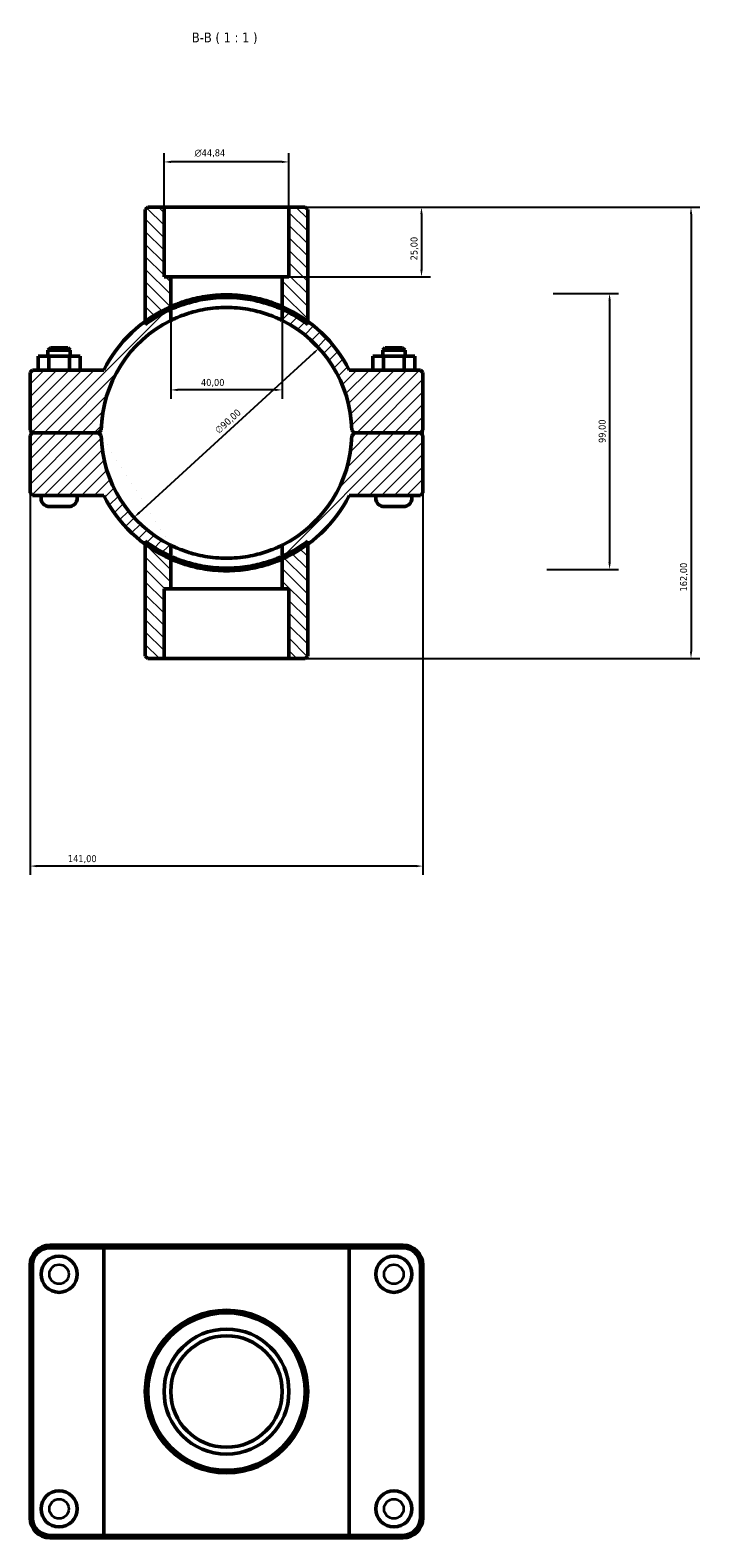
# Model space of a CAD drawing. Header units: millimetres. Extents: x 0 to 902, y -147 to 1184.
# Tile 4 of 4: x 356 to 596, y 643 to 1184. Entities that reach past the tile are written whole.
import ezdxf

# ---------------------------------------------------------------- set-up
doc = ezdxf.new("R2010")
doc.units = ezdxf.units.MM
for name, color, linetype, lineweight in [('Dimension (ISO)', 7, 'Continuous', 25), ('Hatch (ISO)', 7, 'Continuous', 18), ('Symbol (ISO)', 7, 'Continuous', 25), ('Visible (ISO)', 7, 'Continuous', 50), ('Visible Narrow (ISO)', 7, 'Continuous', 35)]:
    doc.layers.add(name, color=color, linetype=linetype, lineweight=lineweight)
doc.styles.add('Label Text (ISO)', font='tahoma.ttf')
doc.styles.add('Note Text (ISO)', font='tahoma.ttf')
doc.dimstyles.new('Default (ISO)', dxfattribs={"dimtxt": 2.5, "dimasz": 2.5, "dimexe": 3.175, "dimexo": 0, "dimgap": 0.762, "dimtad": 1, "dimrnd": 1e-08, "dimzin": 0, "dimtxsty": 'Note Text (ISO)', "dimcen": 0.09, "dimdle": 10, "dimclrd": 256, "dimclre": 256, "dimclrt": 232, "dimazin": 0, "dimtfac": 1.40208, "dimtmove": 0, "dimatfit": 3, "dimfxl": 1, "dimtolj": 1, "dimtzin": 0, "dimlwd": -1, "dimlwe": -1, "dimarcsym": 0})

# ---------------------------------------------------------------- blocks, each defined once
blk = doc.blocks.new('*D7')
at = {"layer": 'Defpoints', "color": 0, "transparency": 16777216}
for p in [(448.95, 1120.06), (446.53, 1095.06), (496.54, 1095.06)]:
    blk.add_point(p, dxfattribs=at)
at = {"layer": 'Dimension (ISO)', "transparency": 16777216}
for p, q in [((448.95, 1120.06), (499.72, 1120.06)), ((496.54, 1117.56), (496.54, 1097.56)), ((446.53, 1095.06), (499.72, 1095.06))]:
    blk.add_line(p, q, dxfattribs=at)
for points in [[(496.13, 1117.56), (496.96, 1117.56), (496.54, 1120.06)], [(496.13, 1097.56), (496.96, 1097.56), (496.54, 1095.06)]]:
    blk.add_solid(points, dxfattribs=at)
at = {"layer": 'Dimension (ISO)', "color": 232, "true_color": 0xca0064, "transparency": 16777216, "insert": (492.61, 1100.95), "char_height": 2.5, "attachment_point": 1, "rotation": 90, "style": 'Note Text (ISO)'}
blk.add_mtext('\\A1;25,00', dxfattribs=at)
blk = doc.blocks.new('*D8')
at = {"layer": 'Defpoints', "color": 0, "transparency": 16777216}
for p in [(404.11, 1136.27), (404.11, 1120.06), (448.95, 1120.06)]:
    blk.add_point(p, dxfattribs=at)
at = {"layer": 'Dimension (ISO)', "transparency": 16777216}
for p, q in [((404.11, 1120.06), (404.11, 1139.45)), ((446.45, 1136.27), (406.61, 1136.27)), ((448.95, 1120.06), (448.95, 1139.45))]:
    blk.add_line(p, q, dxfattribs=at)
for points in [[(406.61, 1136.69), (406.61, 1135.86), (404.11, 1136.27)], [(446.45, 1136.69), (446.45, 1135.86), (448.95, 1136.27)]]:
    blk.add_solid(points, dxfattribs=at)
at = {"layer": 'Dimension (ISO)', "color": 232, "true_color": 0xca0064, "transparency": 16777216, "insert": (415.04, 1140.8), "char_height": 2.5, "attachment_point": 1, "style": 'Note Text (ISO)'}
blk.add_mtext('\\A1;\\fAIGDT|b0|i0;\\H2.5000;\\ln\\fTahoma|b0|i0;\\H2.5000;44,84', dxfattribs=at)
blk = doc.blocks.new('*D9')
at = {"layer": 'Defpoints', "color": 0, "transparency": 16777216}
for p in [(459.74, 1069.43), (393.33, 1008.69)]:
    blk.add_point(p, dxfattribs=at)
at = {"layer": 'Dimension (ISO)', "transparency": 16777216}
blk.add_line((395.17, 1010.37), (457.89, 1067.75), dxfattribs=at)
blk.add_arc((426.53, 1039.06), 45, 38.4073, 63.6129, dxfattribs=at)
for points in [[(457.61, 1068.05), (458.17, 1067.44), (459.74, 1069.43)], [(394.89, 1010.68), (395.45, 1010.07), (393.33, 1008.69)]]:
    blk.add_solid(points, dxfattribs=at)
at = {"layer": 'Dimension (ISO)', "color": 232, "true_color": 0xca0064, "transparency": 16777216, "insert": (422.13, 1040.42), "char_height": 2.5, "attachment_point": 1, "rotation": 42.4497, "style": 'Note Text (ISO)'}
blk.add_mtext('\\A1;∅90,00', dxfattribs=at)
blk = doc.blocks.new('*D10')
at = {"layer": 'Defpoints', "color": 0, "transparency": 16777216}
for p in [(543.85, 1089.06), (541.53, 990.06), (564.08, 990.06)]:
    blk.add_point(p, dxfattribs=at)
at = {"layer": 'Dimension (ISO)', "transparency": 16777216}
for p, q in [((543.85, 1089.06), (567.26, 1089.06)), ((564.08, 1086.56), (564.08, 992.56)), ((541.53, 990.06), (567.26, 990.06))]:
    blk.add_line(p, q, dxfattribs=at)
for points in [[(563.66, 1086.56), (564.5, 1086.56), (564.08, 1089.06)], [(563.66, 992.56), (564.5, 992.56), (564.08, 990.06)]]:
    blk.add_solid(points, dxfattribs=at)
at = {"layer": 'Dimension (ISO)', "color": 232, "true_color": 0xca0064, "transparency": 16777216, "insert": (560.15, 1035.41), "char_height": 2.5, "attachment_point": 1, "rotation": 90, "style": 'Note Text (ISO)'}
blk.add_mtext('\\A1;99,00', dxfattribs=at)
blk = doc.blocks.new('*D11')
at = {"layer": 'Defpoints', "color": 0, "transparency": 16777216}
for p in [(406.53, 1083.35), (446.53, 1083.35), (406.53, 1054.45)]:
    blk.add_point(p, dxfattribs=at)
at = {"layer": 'Dimension (ISO)', "transparency": 16777216}
for p, q in [((406.53, 1083.35), (406.53, 1051.28)), ((446.53, 1083.35), (446.53, 1051.28)), ((444.03, 1054.45), (409.03, 1054.45))]:
    blk.add_line(p, q, dxfattribs=at)
for points in [[(409.03, 1054.87), (409.03, 1054.04), (406.53, 1054.45)], [(444.03, 1054.87), (444.03, 1054.04), (446.53, 1054.45)]]:
    blk.add_solid(points, dxfattribs=at)
at = {"layer": 'Dimension (ISO)', "color": 232, "true_color": 0xca0064, "transparency": 16777216, "insert": (417.36, 1058.39), "char_height": 2.5, "attachment_point": 1, "style": 'Note Text (ISO)'}
blk.add_mtext('\\A1;40,00', dxfattribs=at)
blk = doc.blocks.new('*D12')
at = {"layer": 'Defpoints', "color": 0, "transparency": 16777216}
for p in [(448.95, 1120.06), (448.95, 958.06), (593.32, 958.06)]:
    blk.add_point(p, dxfattribs=at)
at = {"layer": 'Dimension (ISO)', "transparency": 16777216}
for p, q in [((448.95, 1120.06), (596.49, 1120.06)), ((593.32, 1117.56), (593.32, 960.56)), ((448.95, 958.06), (596.49, 958.06))]:
    blk.add_line(p, q, dxfattribs=at)
for points in [[(592.9, 1117.56), (593.73, 1117.56), (593.32, 1120.06)], [(592.9, 960.56), (593.73, 960.56), (593.32, 958.06)]]:
    blk.add_solid(points, dxfattribs=at)
at = {"layer": 'Dimension (ISO)', "color": 232, "true_color": 0xca0064, "transparency": 16777216, "insert": (589.38, 982.11), "char_height": 2.5, "attachment_point": 1, "rotation": 90, "style": 'Note Text (ISO)'}
blk.add_mtext('\\A1;162,00', dxfattribs=at)
blk = doc.blocks.new('*D13')
at = {"layer": 'Defpoints', "color": 0, "transparency": 16777216}
for p in [(356.03, 1040.01), (497.03, 1040.01), (356.03, 883.57)]:
    blk.add_point(p, dxfattribs=at)
at = {"layer": 'Dimension (ISO)', "transparency": 16777216}
for p, q in [((356.03, 1040.01), (356.03, 880.4)), ((497.03, 1040.01), (497.03, 880.4)), ((494.53, 883.57), (358.53, 883.57))]:
    blk.add_line(p, q, dxfattribs=at)
for points in [[(358.53, 883.99), (358.53, 883.15), (356.03, 883.57)], [(494.53, 883.99), (494.53, 883.15), (497.03, 883.57)]]:
    blk.add_solid(points, dxfattribs=at)
at = {"layer": 'Dimension (ISO)', "color": 232, "true_color": 0xca0064, "transparency": 16777216, "insert": (369.58, 887.5), "char_height": 2.5, "attachment_point": 1, "style": 'Note Text (ISO)'}
blk.add_mtext('\\A1;141,00', dxfattribs=at)

msp = doc.modelspace()

# ---------------------------------------------------------------- hatches: boundary and pattern name
at = {"layer": 'Hatch (ISO)'}
h = msp.add_hatch(dxfattribs=at)
h.set_pattern_fill('ANSI31', color=256, scale=25.4, angle=90.00021, style=0)
h.set_pattern_definition([(135.0002, (0, 0), (-2.245056, -2.245072), [])])
edge = h.paths.add_edge_path()
edge.add_line((404.109, 1095.061), (404.109, 1120.061))
edge.add_line((404.109, 1120.061), (398.282, 1120.061))
edge.add_line((398.282, 1120.061), (397.382, 1119.161))
edge.add_line((397.382, 1119.161), (397.382, 1079.068))
edge.add_line((397.382, 1079.068), (397.382, 1077.949))
edge.add_ellipse((426.531, 1039.061), major_axis=(-29.149, 38.888), ratio=1, start_angle=347.44646, end_angle=360, ccw=False)
edge.add_line((406.531, 1083.355), (406.531, 1095.061))
edge.add_line((406.531, 1095.061), (404.109, 1095.061))
edge = h.paths.add_edge_path()
edge.add_line((448.954, 1120.061), (448.954, 1095.061))
edge.add_line((448.954, 1095.061), (446.531, 1095.061))
edge.add_line((446.531, 1095.061), (446.531, 1083.355))
edge.add_ellipse((426.531, 1039.061), major_axis=(20, 44.294), ratio=1, start_angle=347.44646, end_angle=360, ccw=False)
edge.add_line((455.68, 1077.949), (455.68, 1079.068))
edge.add_line((455.68, 1079.068), (455.68, 1119.161))
edge.add_line((455.68, 1119.161), (454.78, 1120.061))
edge.add_line((454.78, 1120.061), (448.954, 1120.061))
edge = h.paths.add_edge_path()
edge.add_line((406.531, 983.061), (406.531, 994.767))
edge.add_ellipse((426.531, 1039.061), major_axis=(-20, -44.294), ratio=1, start_angle=347.44646, end_angle=360, ccw=False)
edge.add_line((397.382, 1000.173), (397.382, 999.054))
edge.add_line((397.382, 999.054), (397.382, 958.961))
edge.add_line((397.382, 958.961), (398.282, 958.061))
edge.add_line((398.282, 958.061), (404.109, 958.061))
edge.add_line((404.109, 958.061), (404.109, 983.061))
edge.add_line((404.109, 983.061), (406.531, 983.061))
edge = h.paths.add_edge_path()
edge.add_line((446.531, 994.767), (446.531, 983.061))
edge.add_line((446.531, 983.061), (448.954, 983.061))
edge.add_line((448.954, 983.061), (448.954, 958.061))
edge.add_line((448.954, 958.061), (454.78, 958.061))
edge.add_line((454.78, 958.061), (455.68, 958.961))
edge.add_line((455.68, 958.961), (455.68, 999.054))
edge.add_line((455.68, 999.054), (455.68, 1000.173))
edge.add_ellipse((426.531, 1039.061), major_axis=(29.149, -38.888), ratio=1, start_angle=347.44646, end_angle=360, ccw=False)
h = msp.add_hatch(dxfattribs=at)
h.set_pattern_fill('ANSI31', color=256, scale=25.4, style=0)
h.set_pattern_definition([(45, (0, 0), (-2.245064, 2.245064), [])])
edge = h.paths.add_edge_path()
edge.add_line((497.031, 1038.111), (496.131, 1039.011))
edge.add_line((496.131, 1039.011), (472.431, 1039.011))
edge.add_line((472.431, 1039.011), (471.521, 1038.111))
edge.add_ellipse((426.531, 1039.061), major_axis=(44.99, -0.95), ratio=1, start_angle=297.5974, end_angle=360, ccw=False)
edge.add_line((446.531, 998.749), (446.531, 993.781))
edge.add_ellipse((426.531, 1039.061), major_axis=(20, -45.28), ratio=1, start_angle=0, end_angle=12.24612)
edge.add_ellipse((426.531, 1039.061), major_axis=(29.149, -40.007), ratio=1, start_angle=0, end_angle=26.88718)
edge.add_line((470.622, 1016.561), (496.131, 1016.561))
edge.add_line((496.131, 1016.561), (497.031, 1017.461))
edge.add_line((497.031, 1017.461), (497.031, 1038.111))
edge = h.paths.add_edge_path()
edge.add_line((356.931, 1039.011), (356.031, 1038.111))
edge.add_line((356.031, 1038.111), (356.031, 1017.461))
edge.add_line((356.031, 1017.461), (356.931, 1016.561))
edge.add_line((356.931, 1016.561), (382.44, 1016.561))
edge.add_ellipse((426.531, 1039.061), major_axis=(-44.091, -22.5), ratio=1, start_angle=0, end_angle=26.88718)
edge.add_ellipse((426.531, 1039.061), major_axis=(-29.149, -40.007), ratio=1, start_angle=0, end_angle=12.24612)
edge.add_line((406.531, 993.781), (406.531, 998.749))
edge.add_ellipse((426.531, 1039.061), major_axis=(-20, -40.311), ratio=1, start_angle=297.5974, end_angle=360, ccw=False)
edge.add_line((381.541, 1038.111), (380.631, 1039.011))
edge.add_line((380.631, 1039.011), (356.931, 1039.011))
edge = h.paths.add_edge_path()
edge.add_line((496.131, 1039.111), (497.031, 1040.011))
edge.add_line((497.031, 1040.011), (497.031, 1060.661))
edge.add_line((497.031, 1060.661), (496.131, 1061.561))
edge.add_line((496.131, 1061.561), (470.622, 1061.561))
edge.add_ellipse((426.531, 1039.061), major_axis=(44.091, 22.5), ratio=1, start_angle=0, end_angle=26.88718)
edge.add_ellipse((426.531, 1039.061), major_axis=(29.149, 40.007), ratio=1, start_angle=0, end_angle=12.24612)
edge.add_line((446.531, 1084.34), (446.531, 1079.372))
edge.add_ellipse((426.531, 1039.061), major_axis=(20, 40.311), ratio=1, start_angle=297.5974, end_angle=360, ccw=False)
edge.add_line((471.521, 1040.011), (472.431, 1039.111))
edge.add_line((472.431, 1039.111), (496.131, 1039.111))
edge = h.paths.add_edge_path()
edge.add_line((356.031, 1040.011), (356.931, 1039.111))
edge.add_line((356.931, 1039.111), (380.631, 1039.111))
edge.add_line((380.631, 1039.111), (381.541, 1040.011))
edge.add_ellipse((426.531, 1039.061), major_axis=(-44.99, 0.95), ratio=1, start_angle=297.5974, end_angle=360, ccw=False)
edge.add_line((406.531, 1079.372), (406.531, 1084.34))
edge.add_ellipse((426.531, 1039.061), major_axis=(-20, 45.28), ratio=1, start_angle=0, end_angle=12.24612)
edge.add_ellipse((426.531, 1039.061), major_axis=(-29.149, 40.007), ratio=1, start_angle=0, end_angle=26.88718)
edge.add_line((382.44, 1061.561), (356.931, 1061.561))
edge.add_line((356.931, 1061.561), (356.031, 1060.661))
edge.add_line((356.031, 1060.661), (356.031, 1040.011))

# ---------------------------------------------------------------- linework, layer by layer
at = {"layer": 'Visible (ISO)'}
for p, q in [((398.282, 1120.061), (397.382, 1119.161)), ((404.109, 1120.061), (398.282, 1120.061)), ((404.109, 1095.061), (404.109, 1120.061)), ((404.109, 1120.061), (448.954, 1120.061)), ((448.954, 1120.061), (448.954, 1095.061)), ((454.78, 1120.061), (448.954, 1120.061)), ((455.68, 1119.161), (454.78, 1120.061)), ((397.382, 1119.161), (397.382, 1077.949)), ((455.68, 1077.949), (455.68, 1119.161)), ((406.531, 1095.061), (404.109, 1095.061)), ((406.531, 1083.355), (406.531, 1095.061)), ((406.531, 1095.061), (446.531, 1095.061)), ((448.954, 1095.061), (446.531, 1095.061)), ((446.531, 1095.061), (446.531, 1083.355)), ((406.531, 1079.372), (406.531, 1084.34)), ((446.531, 1084.34), (446.531, 1079.372)), ((358.926, 1066.561), (362.713, 1066.561)), ((358.926, 1061.561), (358.926, 1066.561)), ((363.331, 1069.561), (362.431, 1068.661)), ((370.431, 1068.661), (362.431, 1068.661)), ((362.431, 1066.561), (362.431, 1068.661)), ((362.713, 1066.561), (370.219, 1066.561)), ((362.713, 1061.561), (362.713, 1066.561)), ((363.331, 1069.561), (369.531, 1069.561)), ((369.531, 1069.561), (370.431, 1068.661)), ((370.219, 1066.561), (373.937, 1066.561)), ((370.219, 1061.561), (370.219, 1066.561)), ((370.431, 1066.561), (370.431, 1068.661)), ((373.937, 1061.561), (373.937, 1066.561)), ((482.844, 1066.561), (479.126, 1066.561)), ((479.126, 1061.561), (479.126, 1066.561)), ((483.531, 1069.561), (482.631, 1068.661)), ((482.631, 1068.661), (490.631, 1068.661)), ((482.631, 1068.661), (482.631, 1066.561)), ((482.844, 1061.561), (482.844, 1066.561)), ((490.349, 1066.561), (482.844, 1066.561)), ((489.731, 1069.561), (483.531, 1069.561)), ((489.731, 1069.561), (490.631, 1068.661)), ((490.349, 1061.561), (490.349, 1066.561)), ((494.137, 1066.561), (490.349, 1066.561)), ((490.631, 1068.661), (490.631, 1066.561)), ((494.137, 1061.561), (494.137, 1066.561)), ((356.931, 1061.561), (356.031, 1060.661)), ((356.031, 1060.661), (356.031, 1040.011)), ((382.44, 1061.561), (356.931, 1061.561)), ((496.131, 1061.561), (470.622, 1061.561)), ((497.031, 1060.661), (496.131, 1061.561)), ((497.031, 1040.011), (497.031, 1060.661)), ((356.031, 1040.011), (356.931, 1039.111)), ((356.931, 1039.011), (356.031, 1038.111)), ((356.931, 1039.111), (380.631, 1039.111)), ((380.631, 1039.011), (356.931, 1039.011)), ((359.931, 1039.011), (359.931, 1039.111)), ((372.931, 1039.011), (372.931, 1039.111)), ((380.631, 1039.111), (381.541, 1040.011)), ((381.541, 1038.111), (380.631, 1039.011)), ((471.521, 1040.011), (472.431, 1039.111)), ((472.431, 1039.011), (471.521, 1038.111)), ((472.431, 1039.111), (496.131, 1039.111)), ((496.131, 1039.011), (472.431, 1039.011)), ((480.131, 1039.111), (480.131, 1039.011)), ((493.131, 1039.111), (493.131, 1039.011)), ((496.131, 1039.111), (497.031, 1040.011)), ((497.031, 1038.111), (496.131, 1039.011)), ((356.031, 1038.111), (356.031, 1017.461)), ((497.031, 1017.461), (497.031, 1038.111)), ((356.031, 1017.461), (356.931, 1016.561)), ((496.131, 1016.561), (497.031, 1017.461)), ((356.931, 1016.561), (382.44, 1016.561)), ((359.931, 1015.561), (359.931, 1016.561)), ((369.931, 1012.561), (362.931, 1012.561)), ((372.931, 1015.561), (372.931, 1016.561)), ((470.622, 1016.561), (496.131, 1016.561)), ((480.131, 1016.561), (480.131, 1015.561)), ((483.131, 1012.561), (490.131, 1012.561)), ((493.131, 1016.561), (493.131, 1015.561)), ((397.382, 1000.173), (397.382, 958.961)), ((406.531, 993.781), (406.531, 998.749)), ((446.531, 998.749), (446.531, 993.781)), ((455.68, 958.961), (455.68, 1000.173)), ((406.531, 983.061), (406.531, 994.767)), ((446.531, 994.767), (446.531, 983.061)), ((404.109, 958.061), (404.109, 983.061)), ((404.109, 983.061), (406.531, 983.061)), ((446.531, 983.061), (406.531, 983.061)), ((446.531, 983.061), (448.954, 983.061)), ((448.954, 983.061), (448.954, 958.061)), ((397.382, 958.961), (398.282, 958.061)), ((398.282, 958.061), (404.109, 958.061)), ((448.954, 958.061), (404.109, 958.061)), ((448.954, 958.061), (454.78, 958.061)), ((454.78, 958.061), (455.68, 958.961)), ((382.995, 747.501), (363.081, 747.501)), ((382.995, 747.501), (470.067, 747.501)), ((489.981, 747.501), (470.067, 747.501)), ((363.081, 746.601), (382.44, 746.601)), ((470.622, 746.601), (382.44, 746.601)), ((382.44, 643.401), (382.44, 746.601)), ((470.622, 746.601), (489.981, 746.601)), ((470.622, 643.401), (470.622, 746.601)), ((356.031, 740.451), (356.031, 649.551)), ((356.931, 649.551), (356.931, 740.451)), ((496.131, 740.451), (496.131, 649.551)), ((497.031, 649.551), (497.031, 740.451)), ((382.44, 643.401), (363.081, 643.401)), ((363.081, 642.501), (382.995, 642.501)), ((382.44, 643.401), (470.622, 643.401)), ((470.067, 642.501), (382.995, 642.501)), ((470.067, 642.501), (489.981, 642.501)), ((489.981, 643.401), (470.622, 643.401))]:
    msp.add_line(p, q, dxfattribs=at)
for centre, radius in [((366.431, 737.101), 6.5), ((486.631, 737.101), 6.5), ((426.531, 695.001), 29.149), ((426.531, 695.001), 28.249), ((426.531, 695.001), 22.422), ((426.531, 695.001), 20), ((366.431, 652.901), 6.5), ((486.631, 652.901), 6.5)]:
    msp.add_circle(centre, radius, dxfattribs=at)
for centre, radius, start, end in [((426.531, 1039.061), 49.5, 113.83101, 152.96431), ((426.531, 1039.061), 48.6, 114.30052, 126.85406), ((426.531, 1039.061), 49.5, 27.03569, 66.16899), ((426.531, 1039.061), 48.6, 53.14594, 65.69948), ((426.531, 1039.061), 45, 116.3878, 178.7904), ((426.531, 1039.061), 45, 1.2096, 63.6122), ((426.531, 1039.061), 45, 181.2096, 243.6122), ((426.531, 1039.061), 45, 296.3878, 358.7904), ((362.931, 1015.561), 3, 180, 270), ((369.931, 1015.561), 3, 270, 0), ((426.531, 1039.061), 49.5, 207.03569, 246.16899), ((426.531, 1039.061), 49.5, 293.83101, 332.96431), ((483.131, 1015.561), 3, 180, 270), ((490.131, 1015.561), 3, 270, 0), ((426.531, 1039.061), 48.6, 233.14594, 245.69948), ((426.531, 1039.061), 48.6, 294.30052, 306.85406), ((363.081, 740.451), 7.05, 90, 180), ((489.981, 740.451), 7.05, 0, 90), ((363.081, 740.451), 6.15, 90, 180), ((489.981, 740.451), 6.15, 0, 90), ((363.081, 649.551), 7.05, 180, 270), ((363.081, 649.551), 6.15, 180, 270), ((489.981, 649.551), 7.05, 270, 0), ((489.981, 649.551), 6.15, 270, 0)]:
    msp.add_arc(centre, radius, start, end, dxfattribs=at)
for points, knots in [([(406.531, 1084.34), (406.531, 1084.34), (406.655, 1084.396), (407.168, 1084.617), (407.558, 1084.784), (408.583, 1085.195), (409.218, 1085.441), (410.681, 1085.961), (411.509, 1086.235), (413.268, 1086.76), (414.263, 1087.029), (416.432, 1087.532), (417.608, 1087.766), (420.067, 1088.153), (421.354, 1088.306), (423.951, 1088.511), (425.26, 1088.561), (427.802, 1088.561), (429.112, 1088.511), (431.708, 1088.306), (432.995, 1088.153), (435.455, 1087.766), (436.63, 1087.532), (438.8, 1087.029), (439.794, 1086.76), (441.554, 1086.235), (442.381, 1085.961), (443.844, 1085.441), (444.48, 1085.195), (445.504, 1084.784), (445.894, 1084.617), (446.408, 1084.396), (446.531, 1084.34), (446.531, 1084.34)], [6.1034929, 6.1034929, 6.1034929, 6.1034929, 6.4851629, 6.4851629, 6.8668329, 6.8668329, 7.2485029, 7.2485029, 7.6301728, 7.6301728, 8.0114395, 8.0114395, 8.3927061, 8.3927061, 8.7739728, 8.7739728, 9.1552394, 9.1552394, 9.536506, 9.536506, 9.9177727, 9.9177727, 10.2990393, 10.2990393, 10.680306, 10.680306, 11.061976, 11.061976, 11.4436459, 11.4436459, 11.8253159, 11.8253159, 12.2069859, 12.2069859, 12.2069859, 12.2069859]), ([(406.531, 1083.355), (406.531, 1083.355), (406.655, 1083.411), (407.168, 1083.638), (407.559, 1083.808), (408.583, 1084.229), (409.219, 1084.479), (410.682, 1085.01), (411.509, 1085.29), (413.268, 1085.825), (414.262, 1086.1), (416.431, 1086.613), (417.606, 1086.85), (420.066, 1087.245), (421.353, 1087.402), (423.95, 1087.61), (425.26, 1087.661), (427.803, 1087.661), (429.113, 1087.61), (431.71, 1087.402), (432.997, 1087.245), (435.456, 1086.85), (436.632, 1086.613), (438.801, 1086.1), (439.794, 1085.825), (441.553, 1085.29), (442.381, 1085.01), (443.844, 1084.479), (444.479, 1084.229), (445.504, 1083.808), (445.894, 1083.638), (446.408, 1083.411), (446.531, 1083.355), (446.531, 1083.355)], [0, 0, 0, 0, 0.3818826, 0.3818826, 0.7637652, 0.7637652, 1.1456478, 1.1456478, 1.5275304, 1.5275304, 1.9089759, 1.9089759, 2.2904214, 2.2904214, 2.6718669, 2.6718669, 3.0533123, 3.0533123, 3.4347578, 3.4347578, 3.8162033, 3.8162033, 4.1976488, 4.1976488, 4.5790943, 4.5790943, 4.9609769, 4.9609769, 5.3428595, 5.3428595, 5.7247421, 5.7247421, 6.1066247, 6.1066247, 6.1066247, 6.1066247]), ([(446.531, 1079.372), (446.531, 1079.372), (446.407, 1079.434), (445.892, 1079.684), (445.501, 1079.871), (444.476, 1080.332), (443.84, 1080.606), (442.379, 1081.185), (441.552, 1081.49), (439.796, 1082.071), (438.804, 1082.369), (436.638, 1082.925), (435.463, 1083.183), (433.004, 1083.61), (431.717, 1083.78), (429.118, 1084.005), (427.805, 1084.061), (425.257, 1084.061), (423.945, 1084.005), (421.345, 1083.78), (420.058, 1083.61), (417.599, 1083.183), (416.425, 1082.925), (414.258, 1082.369), (413.266, 1082.071), (411.51, 1081.49), (410.684, 1081.185), (409.222, 1080.606), (408.587, 1080.332), (407.561, 1079.871), (407.171, 1079.684), (406.655, 1079.434), (406.531, 1079.372), (406.531, 1079.372)], [0, 0, 0, 0, 0.3828937, 0.3828937, 0.7657874, 0.7657874, 1.1486811, 1.1486811, 1.5315747, 1.5315747, 1.9138538, 1.9138538, 2.2961329, 2.2961329, 2.6784119, 2.6784119, 3.060691, 3.060691, 3.4429701, 3.4429701, 3.8252492, 3.8252492, 4.2075282, 4.2075282, 4.5898073, 4.5898073, 4.972701, 4.972701, 5.3555947, 5.3555947, 5.7384883, 5.7384883, 6.121382, 6.121382, 6.121382, 6.121382]), ([(406.531, 998.749), (406.531, 998.749), (406.655, 998.687), (407.171, 998.438), (407.561, 998.251), (408.587, 997.789), (409.222, 997.515), (410.684, 996.936), (411.51, 996.632), (413.266, 996.05), (414.258, 995.752), (416.425, 995.196), (417.599, 994.938), (420.058, 994.511), (421.345, 994.342), (423.945, 994.116), (425.257, 994.061), (427.805, 994.061), (429.118, 994.116), (431.717, 994.342), (433.004, 994.511), (435.463, 994.938), (436.638, 995.196), (438.804, 995.752), (439.796, 996.05), (441.552, 996.632), (442.379, 996.936), (443.84, 997.515), (444.476, 997.789), (445.501, 998.251), (445.892, 998.438), (446.407, 998.687), (446.531, 998.749), (446.531, 998.749)], [0, 0, 0, 0, 0.3828937, 0.3828937, 0.7657874, 0.7657874, 1.1486811, 1.1486811, 1.5315747, 1.5315747, 1.9138538, 1.9138538, 2.2961329, 2.2961329, 2.6784119, 2.6784119, 3.060691, 3.060691, 3.4429701, 3.4429701, 3.8252492, 3.8252492, 4.2075282, 4.2075282, 4.5898073, 4.5898073, 4.972701, 4.972701, 5.3555947, 5.3555947, 5.7384883, 5.7384883, 6.121382, 6.121382, 6.121382, 6.121382]), ([(406.531, 994.767), (406.531, 994.767), (406.655, 994.71), (407.168, 994.484), (407.559, 994.314), (408.583, 993.893), (409.219, 993.642), (410.682, 993.111), (411.509, 992.831), (413.268, 992.297), (414.262, 992.022), (416.431, 991.509), (417.606, 991.271), (420.066, 990.877), (421.353, 990.72), (423.95, 990.512), (425.26, 990.461), (427.803, 990.461), (429.113, 990.512), (431.71, 990.72), (432.997, 990.877), (435.456, 991.271), (436.632, 991.509), (438.801, 992.022), (439.794, 992.297), (441.553, 992.831), (442.381, 993.111), (443.844, 993.642), (444.479, 993.893), (445.504, 994.314), (445.894, 994.484), (446.408, 994.71), (446.531, 994.767), (446.531, 994.767)], [6.1066247, 6.1066247, 6.1066247, 6.1066247, 6.4885073, 6.4885073, 6.8703899, 6.8703899, 7.2522725, 7.2522725, 7.6341551, 7.6341551, 8.0156006, 8.0156006, 8.397046, 8.397046, 8.7784915, 8.7784915, 9.159937, 9.159937, 9.5413825, 9.5413825, 9.922828, 9.922828, 10.3042735, 10.3042735, 10.685719, 10.685719, 11.0676016, 11.0676016, 11.4494842, 11.4494842, 11.8313668, 11.8313668, 12.2132494, 12.2132494, 12.2132494, 12.2132494]), ([(446.531, 993.781), (446.531, 993.781), (446.408, 993.726), (445.894, 993.504), (445.504, 993.338), (444.48, 992.926), (443.844, 992.681), (442.381, 992.161), (441.554, 991.886), (439.794, 991.362), (438.8, 991.092), (436.63, 990.589), (435.455, 990.356), (432.995, 989.969), (431.708, 989.815), (429.112, 989.611), (427.802, 989.561), (425.26, 989.561), (423.951, 989.611), (421.354, 989.815), (420.067, 989.969), (417.608, 990.356), (416.432, 990.589), (414.263, 991.092), (413.268, 991.362), (411.509, 991.886), (410.681, 992.161), (409.218, 992.681), (408.583, 992.926), (407.558, 993.338), (407.168, 993.504), (406.655, 993.726), (406.531, 993.781), (406.531, 993.781)], [6.1034929, 6.1034929, 6.1034929, 6.1034929, 6.4851629, 6.4851629, 6.8668329, 6.8668329, 7.2485029, 7.2485029, 7.6301728, 7.6301728, 8.0114395, 8.0114395, 8.3927061, 8.3927061, 8.7739728, 8.7739728, 9.1552394, 9.1552394, 9.536506, 9.536506, 9.9177727, 9.9177727, 10.2990393, 10.2990393, 10.680306, 10.680306, 11.061976, 11.061976, 11.4436459, 11.4436459, 11.8253159, 11.8253159, 12.2069859, 12.2069859, 12.2069859, 12.2069859])]:
    msp.add_open_spline(points, degree=3, knots=knots, dxfattribs=at)
for points in [[(382.995, 747.501), (382.809, 747.201), (382.624, 746.901), (382.44, 746.601)], [(470.067, 747.501), (470.253, 747.201), (470.438, 746.901), (470.622, 746.601)], [(382.995, 642.501), (382.809, 642.8), (382.624, 643.1), (382.44, 643.401)], [(470.067, 642.501), (470.253, 642.8), (470.438, 643.1), (470.622, 643.401)]]:
    msp.add_open_spline(points, degree=3, dxfattribs=at)
at = {"layer": 'Visible Narrow (ISO)'}
for p, q in [((363.081, 746.646), (363.081, 747.456)), ((489.981, 746.646), (489.981, 747.456)), ((356.886, 740.451), (356.076, 740.451)), ((496.176, 740.451), (496.986, 740.451)), ((356.886, 649.551), (356.076, 649.551)), ((496.176, 649.551), (496.986, 649.551)), ((363.081, 643.356), (363.081, 642.546)), ((489.981, 643.356), (489.981, 642.546))]:
    msp.add_line(p, q, dxfattribs=at)
for centre in [(366.431, 737.101), (486.631, 737.101), (366.431, 652.901), (486.631, 652.901)]:
    msp.add_circle(centre, 3.5, dxfattribs=at)

# ---------------------------------------------------------------- texts
at = {"layer": 'Symbol (ISO)', "insert": (414.092, 1178.561), "char_height": 3.5, "attachment_point": 7, "style": 'Label Text (ISO)'}
msp.add_mtext('B-B ( 1 : 1 )', dxfattribs=at)

# ---------------------------------------------------------------- dimensions: what is measured, and where the dimension line sits
at = {"layer": 'Dimension (ISO)'}
dim = msp.add_linear_dim(base=(404.108718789, 1136.274014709), p1=(448.953718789, 1120.060728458), p2=(404.108718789, 1120.060728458), angle=180, text='\\fAIGDT|b0|i0;\\H2.5000;\\ln\\fTahoma|b0|i0;\\H2.5000;<>', dimstyle='Default (ISO)', override={"dimdec": 2, "dimtp": 0, "dimtm": 0, "dimtdec": 2, "dimtofl": 0, "dimatfit": 1}, dxfattribs=at)
dim.commit()
dim.dimension.update_dxf_attribs({"geometry": '*D8', "text_midpoint": (420.625718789, 1136.274014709), "dimtype": 160})
for base, p1, p2, angle, picture, middle in [((496.545, 1095.061), (448.954, 1120.061), (446.531, 1095.061), 90, '*D7', (496.545, 1105.061)), ((593.315, 958.061), (448.954, 1120.061), (448.954, 958.061), 90, '*D12', (593.315, 987.061)), ((564.08, 990.061), (543.848, 1089.061), (541.531, 990.061), 270, '*D10', (564.08, 1039.561))]:
    dim = msp.add_linear_dim(base=base, p1=p1, p2=p2, angle=angle, dimstyle='Default (ISO)', override={"dimdec": 2, "dimtp": 0, "dimtm": 0, "dimtdec": 2, "dimtofl": 0, "dimatfit": 1}, dxfattribs=at)
    dim.commit()
    dim.dimension.update_dxf_attribs({"geometry": picture, "text_midpoint": middle, "dimtype": 160})
for base, p1, p2, picture, middle in [((406.531, 1054.453), (446.531, 1083.355), (406.531, 1083.355), '*D11', (421.531, 1054.453)), ((356.031, 883.571), (497.031, 1040.011), (356.031, 1040.011), '*D13', (374.531, 883.571))]:
    dim = msp.add_linear_dim(base=base, p1=p1, p2=p2, dimstyle='Default (ISO)', override={"dimdec": 2, "dimtp": 0, "dimtm": 0, "dimtdec": 2, "dimtofl": 0, "dimatfit": 1}, dxfattribs=at)
    dim.commit()
    dim.dimension.update_dxf_attribs({"geometry": picture, "text_midpoint": middle, "dimtype": 160})
dim = msp.add_diameter_dim_2p(p1=(393.326, 1008.686), p2=(459.736, 1069.433), dimstyle='Default (ISO)', override={"dimdec": 2, "dimlfac": 0.999974, "dimtp": 0, "dimtm": 0, "dimtdec": 2, "dimatfit": 2}, dxfattribs=at)
dim.commit()
dim.dimension.update_dxf_attribs({"geometry": '*D9', "text_midpoint": (428.864, 1041.193), "dimtype": 163})

doc.saveas('drawing.dxf')
